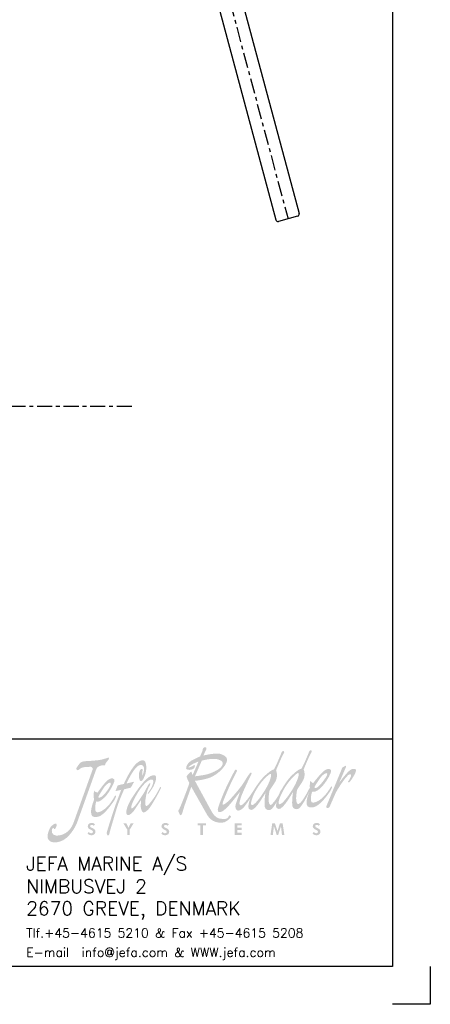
# Model space of a CAD drawing. Header units: millimetres. Extents: x -21605 to -18755, y -21786 to -19786.
# Tile 3 of 4: x -19296 to -18755, y -21786 to -20488. Entities that reach past the tile are written whole.
import ezdxf

# ---------------------------------------------------------------- set-up
doc = ezdxf.new("R2010")
doc.units = ezdxf.units.MM
doc.header["$LTSCALE"] = 5
doc.linetypes.add('CENTER', pattern=[7, 4, -1, 1, -1])
for name, color, linetype in [('Bearings', 1, 'Continuous'), ('Blade', 1, 'Continuous'), ('center', 6, 'CENTER'), ('RAMME', 7, 'Continuous')]:
    doc.layers.add(name, color=color, linetype=linetype)
doc.layers.add('DIMS', color=7, linetype='Continuous', lineweight=15)
doc.styles.add('ROMANS', font='romans')
doc.dimstyles.new('Text 20', dxfattribs={"dimtxt": 20, "dimasz": 15, "dimexe": 10, "dimexo": 0, "dimgap": 0, "dimtad": 0, "dimdsep": 46, "dimtxsty": 'ROMANS', "dimcen": 10, "dimazin": 2, "dimtfac": 0.65, "dimtofl": 0, "dimtmove": 0, "dimatfit": 0, "dimfxl": 0, "dimtolj": 1, "dimarcsym": 0})

# ---------------------------------------------------------------- blocks, each defined once
blk = doc.blocks.new('jefa rudder logo')
at = {"linetype": 'Continuous', "lineweight": 0}
h = blk.add_hatch(color=182, dxfattribs=at)
edge = h.paths.add_edge_path(flags=16)
edge.add_spline(control_points=[(28.95, 61.15), (29.14, 61.17), (28.95, 60.38), (28.38, 59.43), (28.38, 59.43), (27.82, 58.48), (27.17, 57.71), (26.92, 57.71), (26.92, 57.71), (26.68, 57.71), (26.86, 58.52), (27.42, 59.47), (27.42, 59.47), (27.98, 60.42), (28.79, 61.14), (28.95, 61.15)], knot_values=[0, 0, 0, 0, 0.25, 0.25, 0.25, 0.25, 0.5, 0.5, 0.5, 0.5, 0.75, 0.75, 0.75, 0.75, 1, 1, 1, 1], degree=3, periodic=0)
edge = h.paths.add_edge_path(flags=16)
edge.add_spline(control_points=[(29.95, 57.81), (30.2, 57.81), (30.85, 58.58), (31.41, 59.53), (31.41, 59.53), (31.98, 60.48), (32.17, 61.26), (31.98, 61.25), (31.98, 61.25), (31.82, 61.24), (31.03, 60.5), (30.47, 59.55), (30.47, 59.55), (30.32, 59.3), (29.53, 57.81), (29.95, 57.81)], knot_values=[0, 0, 0, 0, 0.25, 0.25, 0.25, 0.25, 0.5, 0.5, 0.5, 0.5, 0.75, 0.75, 0.75, 0.75, 1, 1, 1, 1], degree=3, periodic=0)
edge = h.paths.add_edge_path()
edge.add_spline(control_points=[(30.17, 59.44), (30.19, 59.47), (30.21, 59.51), (30.24, 59.56), (30.24, 59.56), (30.25, 59.59), (30.26, 59.6), (30.26, 59.6), (30.26, 59.6), (30.26, 59.6), (30.26, 59.6), (30.26, 59.6), (30.26, 59.6), (30.47, 59.95), (30.88, 60.56), (31.19, 60.88), (31.19, 60.88), (31.55, 61.25), (32.21, 61.78), (32.3, 61.69), (32.3, 61.69), (32.38, 61.59), (33.18, 63.56), (33.18, 63.56), (33.18, 63.56), (33.18, 63.56), (33.26, 63.81), (33.4, 63.75), (33.4, 63.75), (33.54, 63.68), (33.49, 63.57), (33.39, 63.43), (33.39, 63.43), (33.28, 63.29), (32.58, 61.64), (32.59, 61.62), (32.59, 61.62), (32.61, 61.61), (32.89, 60.96), (32.42, 60.24), (32.42, 60.24), (31.94, 59.53), (31.86, 59.38), (31.86, 59.38), (31.86, 59.38), (31.86, 59.38), (31.72, 58.51), (31.77, 58.23), (31.77, 58.23), (31.82, 57.96), (31.91, 57.78), (32.05, 57.85), (32.05, 57.85), (32.48, 58.06), (33.04, 59.22), (33.27, 59.65), (33.27, 59.65), (33.24, 59.9), (33.28, 60.12), (33.32, 60.39), (33.32, 60.39), (33.41, 60.27), (33.48, 60.19), (33.65, 60.14), (33.65, 60.14), (33.98, 60.61), (34.62, 61.36), (34.97, 61.58), (34.97, 61.58), (35.31, 61.79), (35.66, 61.7), (35.6, 61.41), (35.6, 61.41), (35.49, 60.85), (34.3, 58.95), (33.53, 59.19), (33.53, 59.19), (33.45, 59.05), (33.19, 57.98), (33.61, 57.99), (33.61, 57.99), (34.02, 58), (34.65, 58.39), (35.14, 59.06), (35.14, 59.06), (35.64, 59.73), (35.55, 59.77), (35.66, 59.77), (35.66, 59.77), (35.77, 59.78), (35.7, 59.57), (35.52, 59.28), (35.52, 59.28), (35.35, 59), (34.37, 57.6), (33.67, 57.49), (33.67, 57.49), (33, 57.36), (32.92, 57.66), (32.91, 57.99), (32.91, 57.99), (32.9, 58.29), (33.03, 58.74), (33.24, 59.26), (33.24, 59.26), (33.24, 59.26), (32.76, 58.31), (32.76, 58.31), (32.76, 58.31), (32.76, 58.31), (32.25, 57.4), (32, 57.31), (32, 57.31), (31.74, 57.22), (31.47, 57.27), (31.36, 57.59), (31.36, 57.59), (31.26, 57.9), (31.4, 59.26), (31.46, 59.22), (31.46, 59.22), (31.46, 59.22), (30.71, 57.97), (30.43, 57.69), (30.43, 57.69), (30.15, 57.41), (29.97, 57.16), (29.66, 57.37), (29.66, 57.37), (29.53, 57.45), (29.54, 57.72), (29.61, 58.05), (29.61, 58.05), (29.46, 57.78), (29.15, 57.28), (28.97, 57.21), (28.97, 57.21), (28.71, 57.12), (28.44, 57.17), (28.33, 57.49), (28.33, 57.49), (28.23, 57.8), (28.37, 59.15), (28.43, 59.12), (28.43, 59.12), (28.43, 59.12), (27.68, 57.87), (27.4, 57.59), (27.4, 57.59), (27.12, 57.31), (26.94, 57.06), (26.63, 57.26), (26.63, 57.26), (26.43, 57.4), (26.55, 57.97), (26.73, 58.48), (26.73, 58.48), (26.52, 58.15), (26.1, 57.53), (25.91, 57.37), (25.91, 57.37), (25.65, 57.15), (25.46, 57.09), (25.32, 57.13), (25.32, 57.13), (25.16, 57.18), (25.03, 57.48), (25.12, 57.77), (25.12, 57.77), (25.21, 58.06), (25.62, 59.21), (25.62, 59.21), (25.62, 59.21), (25.62, 59.21), (24.73, 58.05), (24.42, 57.72), (24.42, 57.72), (24.11, 57.39), (23.82, 57.11), (23.66, 57.03), (23.66, 57.03), (23.5, 56.95), (23.1, 56.84), (23.16, 57.23), (23.16, 57.23), (23.22, 57.62), (23.71, 58.82), (23.91, 59.28), (23.91, 59.28), (24.1, 59.73), (24.83, 61.17), (24.94, 61.36), (24.94, 61.36), (25.03, 61.52), (25.11, 61.79), (25.29, 61.51), (25.29, 61.51), (25.29, 61.51), (24.63, 60.24), (24.27, 59.38), (24.27, 59.38), (23.91, 58.51), (23.75, 58.16), (23.72, 58.02), (23.72, 58.02), (23.7, 57.88), (23.67, 57.75), (23.76, 57.77), (23.76, 57.77), (24.24, 57.87), (25.45, 59.42), (25.77, 59.84), (25.77, 59.84), (26.06, 60.24), (26.42, 60.88), (26.48, 60.94), (26.48, 60.94), (26.61, 61.1), (26.73, 61.36), (26.83, 61.27), (26.83, 61.27), (26.93, 61.2), (26.84, 61.07), (26.75, 60.91), (26.75, 60.91), (26.66, 60.75), (25.81, 58.96), (25.69, 58.53), (25.69, 58.53), (25.58, 58.13), (25.51, 57.96), (25.55, 57.83), (25.55, 57.83), (25.59, 57.7), (25.68, 57.56), (26.04, 57.92), (26.04, 57.92), (26.88, 58.79), (27.34, 59.93), (28.16, 60.78), (28.16, 60.78), (28.52, 61.15), (29.18, 61.68), (29.27, 61.59), (29.27, 61.59), (29.35, 61.5), (30.15, 63.46), (30.15, 63.46), (30.15, 63.46), (30.15, 63.46), (30.23, 63.71), (30.37, 63.65), (30.37, 63.65), (30.51, 63.58), (30.46, 63.47), (30.36, 63.33), (30.36, 63.33), (30.25, 63.19), (29.55, 61.54), (29.56, 61.52), (29.56, 61.52), (29.58, 61.51), (29.86, 60.86), (29.39, 60.14), (29.39, 60.14), (28.91, 59.43), (28.83, 59.28), (28.83, 59.28), (28.83, 59.28), (28.83, 59.28), (28.69, 58.41), (28.75, 58.12), (28.75, 58.12), (28.8, 57.84), (28.89, 57.68), (29.02, 57.75), (29.02, 57.75), (29.15, 57.82), (29.59, 58.39), (29.71, 58.6), (29.71, 58.6), (29.75, 58.66), (29.81, 58.77), (29.89, 58.91), (29.89, 58.91), (30.02, 59.23), (30.14, 59.46), (30.17, 59.44)], knot_values=[0, 0, 0, 0, 0.013889, 0.013889, 0.013889, 0.013889, 0.027778, 0.027778, 0.027778, 0.027778, 0.041667, 0.041667, 0.041667, 0.041667, 0.055556, 0.055556, 0.055556, 0.055556, 0.069444, 0.069444, 0.069444, 0.069444, 0.083333, 0.083333, 0.083333, 0.083333, 0.097222, 0.097222, 0.097222, 0.097222, 0.111111, 0.111111, 0.111111, 0.111111, 0.125, 0.125, 0.125, 0.125, 0.138889, 0.138889, 0.138889, 0.138889, 0.152778, 0.152778, 0.152778, 0.152778, 0.166667, 0.166667, 0.166667, 0.166667, 0.180556, 0.180556, 0.180556, 0.180556, 0.194444, 0.194444, 0.194444, 0.194444, 0.208333, 0.208333, 0.208333, 0.208333, 0.222222, 0.222222, 0.222222, 0.222222, 0.236111, 0.236111, 0.236111, 0.236111, 0.25, 0.25, 0.25, 0.25, 0.263889, 0.263889, 0.263889, 0.263889, 0.277778, 0.277778, 0.277778, 0.277778, 0.291667, 0.291667, 0.291667, 0.291667, 0.305556, 0.305556, 0.305556, 0.305556, 0.319444, 0.319444, 0.319444, 0.319444, 0.333333, 0.333333, 0.333333, 0.333333, 0.347222, 0.347222, 0.347222, 0.347222, 0.361111, 0.361111, 0.361111, 0.361111, 0.375, 0.375, 0.375, 0.375, 0.388889, 0.388889, 0.388889, 0.388889, 0.402778, 0.402778, 0.402778, 0.402778, 0.416667, 0.416667, 0.416667, 0.416667, 0.430556, 0.430556, 0.430556, 0.430556, 0.444444, 0.444444, 0.444444, 0.444444, 0.458333, 0.458333, 0.458333, 0.458333, 0.472222, 0.472222, 0.472222, 0.472222, 0.486111, 0.486111, 0.486111, 0.486111, 0.5, 0.5, 0.5, 0.5, 0.513889, 0.513889, 0.513889, 0.513889, 0.527778, 0.527778, 0.527778, 0.527778, 0.541667, 0.541667, 0.541667, 0.541667, 0.555556, 0.555556, 0.555556, 0.555556, 0.569444, 0.569444, 0.569444, 0.569444, 0.583333, 0.583333, 0.583333, 0.583333, 0.597222, 0.597222, 0.597222, 0.597222, 0.611111, 0.611111, 0.611111, 0.611111, 0.625, 0.625, 0.625, 0.625, 0.638889, 0.638889, 0.638889, 0.638889, 0.652778, 0.652778, 0.652778, 0.652778, 0.666667, 0.666667, 0.666667, 0.666667, 0.680556, 0.680556, 0.680556, 0.680556, 0.694444, 0.694444, 0.694444, 0.694444, 0.708333, 0.708333, 0.708333, 0.708333, 0.722222, 0.722222, 0.722222, 0.722222, 0.736111, 0.736111, 0.736111, 0.736111, 0.75, 0.75, 0.75, 0.75, 0.763889, 0.763889, 0.763889, 0.763889, 0.777778, 0.777778, 0.777778, 0.777778, 0.791667, 0.791667, 0.791667, 0.791667, 0.805556, 0.805556, 0.805556, 0.805556, 0.819444, 0.819444, 0.819444, 0.819444, 0.833333, 0.833333, 0.833333, 0.833333, 0.847222, 0.847222, 0.847222, 0.847222, 0.861111, 0.861111, 0.861111, 0.861111, 0.875, 0.875, 0.875, 0.875, 0.888889, 0.888889, 0.888889, 0.888889, 0.902778, 0.902778, 0.902778, 0.902778, 0.916667, 0.916667, 0.916667, 0.916667, 0.930556, 0.930556, 0.930556, 0.930556, 0.944444, 0.944444, 0.944444, 0.944444, 0.958333, 0.958333, 0.958333, 0.958333, 0.972222, 0.972222, 0.972222, 0.972222, 0.986111, 0.986111, 0.986111, 0.986111, 1, 1, 1, 1], degree=3, periodic=0)
edge = h.paths.add_edge_path(flags=16)
edge.add_spline(control_points=[(33.76, 59.68), (33.76, 59.68), (34.34, 60.7), (34.68, 61), (34.68, 61), (35.02, 61.3), (35.27, 61.33), (35.16, 61), (35.16, 61), (35.1, 60.83), (33.98, 59.18), (33.76, 59.68)], knot_values=[0, 0, 0, 0, 0.333333, 0.333333, 0.333333, 0.333333, 0.666667, 0.666667, 0.666667, 0.666667, 1, 1, 1, 1], degree=3, periodic=0)
edge = h.paths.add_edge_path()
edge.add_spline(control_points=[(21.22, 63.07), (21.22, 63.07), (21.49, 63.7), (21.49, 63.7), (21.49, 63.7), (21.49, 63.7), (21.5, 63.85), (21.54, 63.94), (21.54, 63.94), (21.59, 64.02), (21.74, 64.11), (21.8, 64.08), (21.8, 64.08), (21.86, 64.05), (21.98, 63.96), (21.9, 63.83), (21.9, 63.83), (21.82, 63.69), (21.58, 63.16), (21.58, 63.16), (21.58, 63.16), (21.58, 63.16), (22.98, 63.51), (23.49, 63.33), (23.49, 63.33), (24, 63.14), (24.37, 62.92), (24.07, 62.3), (24.07, 62.3), (23.76, 61.67), (22.93, 60.91), (22.08, 60.66), (22.08, 60.66), (21.22, 60.42), (20.65, 60.39), (20.65, 60.39), (20.65, 60.39), (20.65, 60.39), (22.46, 57.06), (22.46, 57.06), (22.46, 57.06), (22.87, 56.31), (23.26, 56.25), (23.51, 56.22), (23.51, 56.22), (23.78, 56.19), (24.11, 56.15), (24.26, 56.32), (24.26, 56.32), (24.36, 56.43), (24.36, 56.58), (24.45, 56.59), (24.45, 56.59), (24.53, 56.6), (24.68, 56.47), (24.57, 56.34), (24.57, 56.34), (24.47, 56.22), (24.02, 55.78), (23.63, 55.78), (23.63, 55.78), (23.24, 55.78), (22.47, 55.81), (21.98, 56.67), (21.98, 56.67), (21.98, 56.67), (20.25, 59.73), (20.25, 59.73), (20.25, 59.73), (20.25, 59.73), (19.48, 57.57), (19.48, 57.57), (19.48, 57.57), (19.48, 57.57), (19.32, 57.01), (19.26, 56.84), (19.26, 56.84), (19.2, 56.66), (19.12, 56.57), (19.04, 56.62), (19.04, 56.62), (18.96, 56.66), (18.92, 56.91), (18.87, 56.97), (18.87, 56.97), (18.82, 57.03), (18.77, 57.13), (18.86, 57.16), (18.86, 57.16), (18.96, 57.19), (20.08, 60.14), (20.04, 60.17), (20.04, 60.17), (19.98, 60.21), (19.7, 60.84), (19.74, 60.89), (19.74, 60.89), (19.89, 61.09), (20.06, 61.28), (20.26, 61.41), (20.26, 61.41), (20.29, 61.28), (20.34, 61.15), (20.4, 61.02), (20.4, 61.02), (20.4, 61.02), (21.04, 62.5), (21.04, 62.5), (21.04, 62.5), (21.04, 62.5), (20.52, 62.31), (20.36, 62.2), (20.36, 62.2), (20.2, 62.09), (19.93, 61.93), (19.94, 61.88), (19.94, 61.88), (19.96, 61.83), (20.21, 61.9), (20.35, 61.98), (20.35, 61.98), (20.5, 62.07), (20.63, 62.18), (20.65, 62.06), (20.65, 62.06), (20.66, 61.94), (20.58, 61.66), (20.25, 61.61), (20.25, 61.61), (19.92, 61.56), (19.73, 61.6), (19.69, 61.74), (19.69, 61.74), (19.65, 61.89), (19.85, 62.37), (20.22, 62.58), (20.22, 62.58), (20.6, 62.78), (21.22, 63.07), (21.22, 63.07)], knot_values=[0, 0, 0, 0, 0.028571, 0.028571, 0.028571, 0.028571, 0.057143, 0.057143, 0.057143, 0.057143, 0.085714, 0.085714, 0.085714, 0.085714, 0.114286, 0.114286, 0.114286, 0.114286, 0.142857, 0.142857, 0.142857, 0.142857, 0.171429, 0.171429, 0.171429, 0.171429, 0.2, 0.2, 0.2, 0.2, 0.228571, 0.228571, 0.228571, 0.228571, 0.257143, 0.257143, 0.257143, 0.257143, 0.285714, 0.285714, 0.285714, 0.285714, 0.314286, 0.314286, 0.314286, 0.314286, 0.342857, 0.342857, 0.342857, 0.342857, 0.371429, 0.371429, 0.371429, 0.371429, 0.4, 0.4, 0.4, 0.4, 0.428571, 0.428571, 0.428571, 0.428571, 0.457143, 0.457143, 0.457143, 0.457143, 0.485714, 0.485714, 0.485714, 0.485714, 0.514286, 0.514286, 0.514286, 0.514286, 0.542857, 0.542857, 0.542857, 0.542857, 0.571429, 0.571429, 0.571429, 0.571429, 0.6, 0.6, 0.6, 0.6, 0.628571, 0.628571, 0.628571, 0.628571, 0.657143, 0.657143, 0.657143, 0.657143, 0.685714, 0.685714, 0.685714, 0.685714, 0.714286, 0.714286, 0.714286, 0.714286, 0.742857, 0.742857, 0.742857, 0.742857, 0.771429, 0.771429, 0.771429, 0.771429, 0.8, 0.8, 0.8, 0.8, 0.828571, 0.828571, 0.828571, 0.828571, 0.857143, 0.857143, 0.857143, 0.857143, 0.885714, 0.885714, 0.885714, 0.885714, 0.914286, 0.914286, 0.914286, 0.914286, 0.942857, 0.942857, 0.942857, 0.942857, 0.971429, 0.971429, 0.971429, 0.971429, 1, 1, 1, 1], degree=3, periodic=0)
edge = h.paths.add_edge_path(flags=16)
edge.add_spline(control_points=[(20.66, 60.88), (20.66, 60.88), (21.4, 62.59), (21.4, 62.59), (21.4, 62.59), (21.41, 62.62), (22.63, 62.91), (23.11, 62.76), (23.11, 62.76), (23.59, 62.61), (23.86, 62.47), (23.61, 62.02), (23.61, 62.02), (23.36, 61.57), (22.26, 61.15), (21.92, 61.08), (21.92, 61.08), (21.57, 61), (20.66, 60.88), (20.66, 60.88)], knot_values=[0, 0, 0, 0, 0.2, 0.2, 0.2, 0.2, 0.4, 0.4, 0.4, 0.4, 0.6, 0.6, 0.6, 0.6, 0.8, 0.8, 0.8, 0.8, 1, 1, 1, 1], degree=3, periodic=0)
edge = h.paths.add_edge_path()
edge.add_spline(control_points=[(35.1, 57.64), (35.1, 57.64), (36.84, 61.85), (36.84, 61.85), (36.84, 61.85), (36.84, 61.85), (37.15, 62.02), (37.15, 62.02), (37.15, 62.02), (37.15, 62.02), (37.29, 62.1), (37.25, 61.96), (37.25, 61.96), (37.21, 61.81), (36.48, 60.16), (36.48, 60.16), (36.48, 60.16), (36.48, 60.16), (37.44, 61.49), (37.79, 61.63), (37.79, 61.63), (38.16, 61.77), (38.4, 61.75), (38.32, 61.42), (38.32, 61.42), (38.24, 61.09), (37.69, 60.27), (37.6, 60.23), (37.6, 60.23), (37.51, 60.18), (37.44, 60.28), (37.44, 60.28), (37.44, 60.28), (37.44, 60.28), (37.63, 60.53), (37.68, 60.65), (37.68, 60.65), (37.73, 60.75), (37.82, 60.94), (37.8, 61.02), (37.8, 61.02), (37.63, 61.67), (36.16, 59.2), (36.11, 59.07), (36.11, 59.07), (36.11, 59.07), (35.44, 57.54), (35.44, 57.54), (35.44, 57.54), (35.37, 57.4), (35.17, 57.37), (35.12, 57.4), (35.12, 57.4), (35.06, 57.43), (35.07, 57.57), (35.1, 57.64)], knot_values=[0, 0, 0, 0, 0.071429, 0.071429, 0.071429, 0.071429, 0.142857, 0.142857, 0.142857, 0.142857, 0.214286, 0.214286, 0.214286, 0.214286, 0.285714, 0.285714, 0.285714, 0.285714, 0.357143, 0.357143, 0.357143, 0.357143, 0.428571, 0.428571, 0.428571, 0.428571, 0.5, 0.5, 0.5, 0.5, 0.571429, 0.571429, 0.571429, 0.571429, 0.642857, 0.642857, 0.642857, 0.642857, 0.714286, 0.714286, 0.714286, 0.714286, 0.785714, 0.785714, 0.785714, 0.785714, 0.857143, 0.857143, 0.857143, 0.857143, 0.928571, 0.928571, 0.928571, 0.928571, 1, 1, 1, 1], degree=3, periodic=0)
edge = h.paths.add_edge_path()
edge.add_spline(control_points=[(15.66, 59.3), (15.95, 59.7), (16.32, 60.53), (15.9, 60.53), (15.9, 60.53), (15.68, 60.54), (15.15, 60.31), (14.43, 59.16), (14.43, 59.16), (13.73, 58.01), (13.69, 57.64), (13.66, 57.51), (13.66, 57.51), (13.62, 57.38), (13.7, 57.26), (13.94, 57.49), (13.94, 57.49), (14.19, 57.72), (14.87, 58.76), (15.08, 59.11), (15.08, 59.11), (15.33, 59.52), (15.62, 60.24), (15.75, 60.12), (15.75, 60.12), (15.8, 60.06), (15.7, 59.89), (15.56, 59.63), (15.56, 59.63), (15.28, 59.1), (15.01, 57.4), (15.38, 57.63), (15.38, 57.63), (15.69, 57.82), (16.26, 58.64), (16.47, 59.02), (16.47, 59.02), (16.68, 59.4), (16.78, 59.6), (16.78, 59.6), (16.78, 59.6), (16.78, 59.6), (17.01, 59.88), (16.91, 59.57), (16.91, 59.57), (16.8, 59.26), (15.86, 57.61), (15.64, 57.36), (15.64, 57.36), (15.41, 57.1), (15.13, 56.87), (14.99, 56.9), (14.99, 56.9), (14.84, 56.93), (14.69, 57.34), (14.7, 57.63), (14.7, 57.63), (14.72, 57.92), (14.74, 58.28), (14.74, 58.28), (14.74, 58.28), (14.74, 58.28), (14.19, 57.42), (13.91, 57.04), (13.91, 57.04), (13.64, 56.65), (13.22, 56.5), (13.15, 56.73), (13.15, 56.73), (13.09, 56.95), (13.07, 57.5), (13.88, 58.73), (13.88, 58.73), (14.69, 59.96), (15.35, 60.7), (15.77, 60.9), (15.77, 60.9), (16.19, 61.1), (16.36, 61.01), (16.39, 60.78), (16.39, 60.78), (16.43, 60.55), (16.23, 59.95), (15.94, 59.5), (15.94, 59.5), (15.64, 59.05), (15.58, 58.97), (15.5, 58.96), (15.5, 58.96), (15.39, 58.95), (15.6, 59.22), (15.66, 59.3)], knot_values=[0, 0, 0, 0, 0.043478, 0.043478, 0.043478, 0.043478, 0.086957, 0.086957, 0.086957, 0.086957, 0.130435, 0.130435, 0.130435, 0.130435, 0.173913, 0.173913, 0.173913, 0.173913, 0.217391, 0.217391, 0.217391, 0.217391, 0.26087, 0.26087, 0.26087, 0.26087, 0.304348, 0.304348, 0.304348, 0.304348, 0.347826, 0.347826, 0.347826, 0.347826, 0.391304, 0.391304, 0.391304, 0.391304, 0.434783, 0.434783, 0.434783, 0.434783, 0.478261, 0.478261, 0.478261, 0.478261, 0.521739, 0.521739, 0.521739, 0.521739, 0.565217, 0.565217, 0.565217, 0.565217, 0.608696, 0.608696, 0.608696, 0.608696, 0.652174, 0.652174, 0.652174, 0.652174, 0.695652, 0.695652, 0.695652, 0.695652, 0.73913, 0.73913, 0.73913, 0.73913, 0.782609, 0.782609, 0.782609, 0.782609, 0.826087, 0.826087, 0.826087, 0.826087, 0.869565, 0.869565, 0.869565, 0.869565, 0.913043, 0.913043, 0.913043, 0.913043, 0.956522, 0.956522, 0.956522, 0.956522, 1, 1, 1, 1], degree=3, periodic=0)
edge = h.paths.add_edge_path()
edge.add_spline(control_points=[(12.85, 60.04), (13.2, 60.9), (13.7, 61.67), (14, 62.04), (14, 62.04), (14.29, 62.42), (14.81, 62.77), (15.09, 62.59), (15.09, 62.59), (15.37, 62.4), (15.38, 61.54), (15.15, 60.94), (15.15, 60.94), (14.91, 60.34), (14.8, 60.37), (14.69, 60.35), (14.69, 60.35), (14.57, 60.33), (14.47, 60.85), (14.5, 61.1), (14.5, 61.1), (14.54, 61.36), (14.61, 61.63), (14.78, 61.69), (14.78, 61.69), (14.95, 61.74), (14.91, 61.56), (14.88, 61.36), (14.88, 61.36), (14.86, 61.16), (14.9, 60.98), (14.9, 60.98), (14.9, 60.98), (14.9, 60.98), (15.13, 61.52), (15.06, 61.82), (15.06, 61.82), (14.99, 62.12), (14.66, 62.33), (14.19, 61.83), (14.19, 61.83), (13.73, 61.32), (13.37, 60.56), (13.13, 60.09), (13.13, 60.09), (13.13, 60.09), (13.98, 60.29), (13.98, 60.29), (13.98, 60.29), (13.98, 60.29), (13.62, 59.64), (13.62, 59.64), (13.62, 59.64), (13.62, 59.64), (12.88, 59.45), (12.88, 59.45), (12.88, 59.45), (12.88, 59.45), (12.27, 58.12), (11.96, 57.01), (11.96, 57.01), (11.64, 55.9), (11.32, 54.88), (11.3, 54.74), (11.3, 54.74), (11.29, 54.59), (11.2, 54.36), (11.11, 54.38), (11.11, 54.38), (11.02, 54.4), (10.96, 54.53), (10.98, 54.71), (10.98, 54.71), (11, 54.9), (11.73, 57.12), (11.81, 57.38), (11.81, 57.38), (11.89, 57.64), (12.56, 59.4), (12.56, 59.4), (12.56, 59.4), (12.56, 59.4), (11.92, 59.25), (11.92, 59.25), (11.92, 59.25), (11.92, 59.25), (12.18, 59.89), (12.18, 59.89), (12.18, 59.89), (12.18, 59.89), (12.85, 60.04), (12.85, 60.04)], knot_values=[0, 0, 0, 0, 0.043478, 0.043478, 0.043478, 0.043478, 0.086957, 0.086957, 0.086957, 0.086957, 0.130435, 0.130435, 0.130435, 0.130435, 0.173913, 0.173913, 0.173913, 0.173913, 0.217391, 0.217391, 0.217391, 0.217391, 0.26087, 0.26087, 0.26087, 0.26087, 0.304348, 0.304348, 0.304348, 0.304348, 0.347826, 0.347826, 0.347826, 0.347826, 0.391304, 0.391304, 0.391304, 0.391304, 0.434783, 0.434783, 0.434783, 0.434783, 0.478261, 0.478261, 0.478261, 0.478261, 0.521739, 0.521739, 0.521739, 0.521739, 0.565217, 0.565217, 0.565217, 0.565217, 0.608696, 0.608696, 0.608696, 0.608696, 0.652174, 0.652174, 0.652174, 0.652174, 0.695652, 0.695652, 0.695652, 0.695652, 0.73913, 0.73913, 0.73913, 0.73913, 0.782609, 0.782609, 0.782609, 0.782609, 0.826087, 0.826087, 0.826087, 0.826087, 0.869565, 0.869565, 0.869565, 0.869565, 0.913043, 0.913043, 0.913043, 0.913043, 0.956522, 0.956522, 0.956522, 0.956522, 1, 1, 1, 1], degree=3, periodic=0)
edge = h.paths.add_edge_path()
edge.add_spline(control_points=[(9.58, 59.3), (9.66, 59.18), (9.8, 59.14), (9.97, 59.1), (9.97, 59.1), (10.29, 59.57), (10.84, 60.3), (11.18, 60.53), (11.18, 60.53), (11.51, 60.75), (11.87, 60.67), (11.82, 60.38), (11.82, 60.38), (11.77, 60.08), (11.12, 58.84), (10.6, 58.44), (10.6, 58.44), (10.35, 58.25), (10.16, 58.03), (9.83, 58.12), (9.83, 58.12), (9.75, 57.98), (9.53, 56.92), (9.95, 56.93), (9.95, 56.93), (10.36, 56.95), (10.97, 57.36), (11.44, 58.04), (11.44, 58.04), (11.91, 58.71), (11.83, 58.75), (11.94, 58.76), (11.94, 58.76), (12.04, 58.77), (11.99, 58.55), (11.82, 58.27), (11.82, 58.27), (11.64, 57.99), (10.69, 56.58), (10.03, 56.44), (10.03, 56.44), (9.36, 56.29), (9.27, 56.58), (9.25, 56.91), (9.25, 56.91), (9.23, 57.24), (9.36, 57.75), (9.59, 58.33), (9.59, 58.33), (9.5, 58.67), (9.53, 58.95), (9.58, 59.3)], knot_values=[0, 0, 0, 0, 0.076923, 0.076923, 0.076923, 0.076923, 0.153846, 0.153846, 0.153846, 0.153846, 0.230769, 0.230769, 0.230769, 0.230769, 0.307692, 0.307692, 0.307692, 0.307692, 0.384615, 0.384615, 0.384615, 0.384615, 0.461538, 0.461538, 0.461538, 0.461538, 0.538462, 0.538462, 0.538462, 0.538462, 0.615385, 0.615385, 0.615385, 0.615385, 0.692308, 0.692308, 0.692308, 0.692308, 0.769231, 0.769231, 0.769231, 0.769231, 0.846154, 0.846154, 0.846154, 0.846154, 0.923077, 0.923077, 0.923077, 0.923077, 1, 1, 1, 1], degree=3, periodic=0)
edge = h.paths.add_edge_path(flags=16)
edge.add_spline(control_points=[(10.04, 58.61), (10.04, 58.61), (10.58, 59.64), (10.91, 59.94), (10.91, 59.94), (11.24, 60.25), (11.49, 60.29), (11.39, 59.96), (11.39, 59.96), (11.3, 59.62), (10.7, 58.84), (10.46, 58.68), (10.46, 58.68), (10.27, 58.55), (10.1, 58.48), (10.04, 58.61)], knot_values=[0, 0, 0, 0, 0.25, 0.25, 0.25, 0.25, 0.5, 0.5, 0.5, 0.5, 0.75, 0.75, 0.75, 0.75, 1, 1, 1, 1], degree=3, periodic=0)
edge = h.paths.add_edge_path()
edge.add_spline(control_points=[(9.22, 61.93), (8.86, 61.89), (8.44, 61.96), (8.13, 61.77), (8.13, 61.77), (7.97, 61.68), (7.89, 61.56), (7.81, 61.55), (7.81, 61.55), (7.73, 61.54), (7.56, 61.67), (7.65, 61.79), (7.65, 61.79), (7.73, 61.92), (7.97, 62.3), (8.13, 62.41), (8.13, 62.41), (8.3, 62.51), (8.53, 62.54), (8.74, 62.55), (8.74, 62.55), (8.94, 62.55), (10.03, 62.63), (10.39, 62.71), (10.39, 62.71), (10.76, 62.8), (11.1, 62.92), (11.1, 62.92), (11.1, 62.92), (11.1, 62.92), (11.23, 63.01), (11.23, 62.87), (11.23, 62.87), (11.23, 62.73), (10.87, 62.39), (10.83, 62.27), (10.83, 62.27), (10.78, 62.15), (10.84, 62.04), (10.62, 62.08), (10.62, 62.08), (10.39, 62.11), (9.94, 62), (9.83, 61.68), (9.83, 61.68), (9.83, 61.68), (7.71, 55.78), (7.71, 55.78), (7.71, 55.78), (7.6, 55.46), (6.87, 54.01), (5.83, 53.71), (5.83, 53.71), (4.79, 53.42), (4.47, 53.92), (4.47, 54.26), (4.47, 54.26), (4.47, 54.6), (4.69, 55.24), (4.93, 55.45), (4.93, 55.45), (5.17, 55.67), (5.5, 55.8), (5.48, 55.55), (5.48, 55.55), (5.46, 55.31), (5.29, 54.96), (5.2, 55.11), (5.2, 55.11), (5.11, 55.27), (5.03, 55.21), (4.97, 55.06), (4.97, 55.06), (4.91, 54.92), (4.9, 54.41), (5.41, 54.38), (5.41, 54.38), (5.92, 54.34), (6.9, 54.58), (7.33, 55.79), (7.33, 55.79), (7.33, 55.79), (9.44, 61.68), (9.44, 61.68), (9.44, 61.68), (9.5, 61.83), (9.22, 61.93), (9.22, 61.93)], knot_values=[0, 0, 0, 0, 0.045455, 0.045455, 0.045455, 0.045455, 0.090909, 0.090909, 0.090909, 0.090909, 0.136364, 0.136364, 0.136364, 0.136364, 0.181818, 0.181818, 0.181818, 0.181818, 0.227273, 0.227273, 0.227273, 0.227273, 0.272727, 0.272727, 0.272727, 0.272727, 0.318182, 0.318182, 0.318182, 0.318182, 0.363636, 0.363636, 0.363636, 0.363636, 0.409091, 0.409091, 0.409091, 0.409091, 0.454545, 0.454545, 0.454545, 0.454545, 0.5, 0.5, 0.5, 0.5, 0.545455, 0.545455, 0.545455, 0.545455, 0.590909, 0.590909, 0.590909, 0.590909, 0.636364, 0.636364, 0.636364, 0.636364, 0.681818, 0.681818, 0.681818, 0.681818, 0.727273, 0.727273, 0.727273, 0.727273, 0.772727, 0.772727, 0.772727, 0.772727, 0.818182, 0.818182, 0.818182, 0.818182, 0.863636, 0.863636, 0.863636, 0.863636, 0.909091, 0.909091, 0.909091, 0.909091, 0.954545, 0.954545, 0.954545, 0.954545, 1, 1, 1, 1], degree=3, periodic=0)
h = blk.add_hatch(color=8, dxfattribs=at)
edge = h.paths.add_edge_path()
edge.add_spline(control_points=[(33.57, 54.61), (33.57, 54.61), (33.73, 54.78), (33.73, 54.78), (33.73, 54.78), (33.75, 54.73), (33.78, 54.7), (33.82, 54.67), (33.82, 54.67), (33.86, 54.64), (33.91, 54.63), (33.96, 54.63), (33.96, 54.63), (34.03, 54.63), (34.08, 54.65), (34.11, 54.68), (34.11, 54.68), (34.15, 54.71), (34.17, 54.75), (34.17, 54.8), (34.17, 54.8), (34.17, 54.86), (34.11, 54.92), (33.99, 54.98), (33.99, 54.98), (33.94, 55), (33.91, 55.01), (33.89, 55.03), (33.89, 55.03), (33.78, 55.08), (33.7, 55.14), (33.66, 55.2), (33.66, 55.2), (33.61, 55.25), (33.59, 55.32), (33.59, 55.4), (33.59, 55.4), (33.59, 55.5), (33.63, 55.59), (33.72, 55.66), (33.72, 55.66), (33.8, 55.73), (33.91, 55.76), (34.04, 55.76), (34.04, 55.76), (34.12, 55.76), (34.19, 55.75), (34.24, 55.72), (34.24, 55.72), (34.3, 55.69), (34.35, 55.65), (34.39, 55.59), (34.39, 55.59), (34.39, 55.59), (34.23, 55.44), (34.23, 55.44), (34.23, 55.44), (34.21, 55.47), (34.19, 55.5), (34.16, 55.52), (34.16, 55.52), (34.12, 55.54), (34.08, 55.55), (34.04, 55.55), (34.04, 55.55), (33.99, 55.55), (33.94, 55.53), (33.91, 55.51), (33.91, 55.51), (33.88, 55.48), (33.86, 55.44), (33.86, 55.4), (33.86, 55.4), (33.86, 55.33), (33.92, 55.27), (34.06, 55.21), (34.06, 55.21), (34.08, 55.2), (34.1, 55.2), (34.12, 55.19), (34.12, 55.19), (34.22, 55.14), (34.31, 55.08), (34.36, 55.02), (34.36, 55.02), (34.41, 54.96), (34.43, 54.89), (34.43, 54.81), (34.43, 54.81), (34.43, 54.69), (34.39, 54.59), (34.31, 54.52), (34.31, 54.52), (34.23, 54.45), (34.12, 54.41), (33.98, 54.41), (33.98, 54.41), (33.88, 54.41), (33.8, 54.43), (33.73, 54.47), (33.73, 54.47), (33.66, 54.5), (33.61, 54.55), (33.57, 54.61)], knot_values=[0, 0, 0, 0, 0.038462, 0.038462, 0.038462, 0.038462, 0.076923, 0.076923, 0.076923, 0.076923, 0.115385, 0.115385, 0.115385, 0.115385, 0.153846, 0.153846, 0.153846, 0.153846, 0.192308, 0.192308, 0.192308, 0.192308, 0.230769, 0.230769, 0.230769, 0.230769, 0.269231, 0.269231, 0.269231, 0.269231, 0.307692, 0.307692, 0.307692, 0.307692, 0.346154, 0.346154, 0.346154, 0.346154, 0.384615, 0.384615, 0.384615, 0.384615, 0.423077, 0.423077, 0.423077, 0.423077, 0.461538, 0.461538, 0.461538, 0.461538, 0.5, 0.5, 0.5, 0.5, 0.538462, 0.538462, 0.538462, 0.538462, 0.576923, 0.576923, 0.576923, 0.576923, 0.615385, 0.615385, 0.615385, 0.615385, 0.653846, 0.653846, 0.653846, 0.653846, 0.692308, 0.692308, 0.692308, 0.692308, 0.730769, 0.730769, 0.730769, 0.730769, 0.769231, 0.769231, 0.769231, 0.769231, 0.807692, 0.807692, 0.807692, 0.807692, 0.846154, 0.846154, 0.846154, 0.846154, 0.884615, 0.884615, 0.884615, 0.884615, 0.923077, 0.923077, 0.923077, 0.923077, 0.961538, 0.961538, 0.961538, 0.961538, 1, 1, 1, 1], degree=3, periodic=0)
edge = h.paths.add_edge_path()
edge.add_spline(control_points=[(28.95, 54.45), (28.95, 54.45), (29.14, 55.73), (29.14, 55.73), (29.14, 55.73), (29.14, 55.73), (29.43, 55.73), (29.43, 55.73), (29.43, 55.73), (29.43, 55.73), (29.68, 54.97), (29.68, 54.97), (29.68, 54.97), (29.68, 54.96), (29.69, 54.94), (29.7, 54.9), (29.7, 54.9), (29.7, 54.87), (29.71, 54.84), (29.71, 54.8), (29.71, 54.8), (29.72, 54.84), (29.72, 54.88), (29.73, 54.91), (29.73, 54.91), (29.73, 54.94), (29.74, 54.96), (29.75, 54.98), (29.75, 54.98), (29.75, 54.98), (29.99, 55.73), (29.99, 55.73), (29.99, 55.73), (29.99, 55.73), (30.28, 55.73), (30.28, 55.73), (30.28, 55.73), (30.28, 55.73), (30.47, 54.45), (30.47, 54.45), (30.47, 54.45), (30.47, 54.45), (30.21, 54.45), (30.21, 54.45), (30.21, 54.45), (30.21, 54.45), (30.12, 55.22), (30.12, 55.22), (30.12, 55.22), (30.11, 55.28), (30.11, 55.32), (30.11, 55.35), (30.11, 55.35), (30.1, 55.38), (30.1, 55.41), (30.1, 55.43), (30.1, 55.43), (30.1, 55.44), (30.1, 55.45), (30.1, 55.46), (30.1, 55.46), (30.1, 55.47), (30.1, 55.47), (30.1, 55.48), (30.1, 55.48), (30.1, 55.43), (30.09, 55.38), (30.08, 55.35), (30.08, 55.35), (30.07, 55.31), (30.07, 55.29), (30.06, 55.27), (30.06, 55.27), (30.06, 55.27), (29.79, 54.45), (29.79, 54.45), (29.79, 54.45), (29.79, 54.45), (29.63, 54.45), (29.63, 54.45), (29.63, 54.45), (29.63, 54.45), (29.37, 55.27), (29.37, 55.27), (29.37, 55.27), (29.36, 55.27), (29.36, 55.3), (29.35, 55.33), (29.35, 55.33), (29.34, 55.36), (29.33, 55.41), (29.32, 55.48), (29.32, 55.48), (29.32, 55.48), (29.32, 55.44), (29.32, 55.44), (29.32, 55.44), (29.32, 55.38), (29.31, 55.31), (29.3, 55.22), (29.3, 55.22), (29.3, 55.22), (29.3, 55.22), (29.3, 55.22), (29.3, 55.22), (29.3, 55.22), (29.21, 54.45), (29.21, 54.45), (29.21, 54.45), (29.21, 54.45), (28.95, 54.45), (28.95, 54.45)], knot_values=[0, 0, 0, 0, 0.035714, 0.035714, 0.035714, 0.035714, 0.071429, 0.071429, 0.071429, 0.071429, 0.107143, 0.107143, 0.107143, 0.107143, 0.142857, 0.142857, 0.142857, 0.142857, 0.178571, 0.178571, 0.178571, 0.178571, 0.214286, 0.214286, 0.214286, 0.214286, 0.25, 0.25, 0.25, 0.25, 0.285714, 0.285714, 0.285714, 0.285714, 0.321429, 0.321429, 0.321429, 0.321429, 0.357143, 0.357143, 0.357143, 0.357143, 0.392857, 0.392857, 0.392857, 0.392857, 0.428571, 0.428571, 0.428571, 0.428571, 0.464286, 0.464286, 0.464286, 0.464286, 0.5, 0.5, 0.5, 0.5, 0.535714, 0.535714, 0.535714, 0.535714, 0.571429, 0.571429, 0.571429, 0.571429, 0.607143, 0.607143, 0.607143, 0.607143, 0.642857, 0.642857, 0.642857, 0.642857, 0.678571, 0.678571, 0.678571, 0.678571, 0.714286, 0.714286, 0.714286, 0.714286, 0.75, 0.75, 0.75, 0.75, 0.785714, 0.785714, 0.785714, 0.785714, 0.821429, 0.821429, 0.821429, 0.821429, 0.857143, 0.857143, 0.857143, 0.857143, 0.892857, 0.892857, 0.892857, 0.892857, 0.928571, 0.928571, 0.928571, 0.928571, 0.964286, 0.964286, 0.964286, 0.964286, 1, 1, 1, 1], degree=3, periodic=0)
edge = h.paths.add_edge_path()
edge.add_spline(control_points=[(25.03, 54.45), (25.03, 54.45), (25.03, 55.73), (25.03, 55.73), (25.03, 55.73), (25.03, 55.73), (25.79, 55.73), (25.79, 55.73), (25.79, 55.73), (25.79, 55.73), (25.79, 55.5), (25.79, 55.5), (25.79, 55.5), (25.79, 55.5), (25.31, 55.5), (25.31, 55.5), (25.31, 55.5), (25.31, 55.5), (25.31, 55.23), (25.31, 55.23), (25.31, 55.23), (25.31, 55.23), (25.79, 55.23), (25.79, 55.23), (25.79, 55.23), (25.79, 55.23), (25.79, 55), (25.79, 55), (25.79, 55), (25.79, 55), (25.31, 55), (25.31, 55), (25.31, 55), (25.31, 55), (25.31, 54.68), (25.31, 54.68), (25.31, 54.68), (25.31, 54.68), (25.79, 54.68), (25.79, 54.68), (25.79, 54.68), (25.79, 54.68), (25.79, 54.45), (25.79, 54.45), (25.79, 54.45), (25.79, 54.45), (25.03, 54.45), (25.03, 54.45)], knot_values=[0, 0, 0, 0, 0.083333, 0.083333, 0.083333, 0.083333, 0.166667, 0.166667, 0.166667, 0.166667, 0.25, 0.25, 0.25, 0.25, 0.333333, 0.333333, 0.333333, 0.333333, 0.416667, 0.416667, 0.416667, 0.416667, 0.5, 0.5, 0.5, 0.5, 0.583333, 0.583333, 0.583333, 0.583333, 0.666667, 0.666667, 0.666667, 0.666667, 0.75, 0.75, 0.75, 0.75, 0.833333, 0.833333, 0.833333, 0.833333, 0.916667, 0.916667, 0.916667, 0.916667, 1, 1, 1, 1], degree=3, periodic=0)
edge = h.paths.add_edge_path()
edge.add_spline(control_points=[(21.54, 55.5), (21.54, 55.5), (21.54, 54.45), (21.54, 54.45), (21.54, 54.45), (21.54, 54.45), (21.26, 54.45), (21.26, 54.45), (21.26, 54.45), (21.26, 54.45), (21.26, 55.5), (21.26, 55.5), (21.26, 55.5), (21.26, 55.5), (20.95, 55.5), (20.95, 55.5), (20.95, 55.5), (20.95, 55.5), (20.95, 55.73), (20.95, 55.73), (20.95, 55.73), (20.95, 55.73), (21.85, 55.73), (21.85, 55.73), (21.85, 55.73), (21.85, 55.73), (21.85, 55.5), (21.85, 55.5), (21.85, 55.5), (21.85, 55.5), (21.54, 55.5), (21.54, 55.5)], knot_values=[0, 0, 0, 0, 0.125, 0.125, 0.125, 0.125, 0.25, 0.25, 0.25, 0.25, 0.375, 0.375, 0.375, 0.375, 0.5, 0.5, 0.5, 0.5, 0.625, 0.625, 0.625, 0.625, 0.75, 0.75, 0.75, 0.75, 0.875, 0.875, 0.875, 0.875, 1, 1, 1, 1], degree=3, periodic=0)
edge = h.paths.add_edge_path()
edge.add_spline(control_points=[(16.97, 54.61), (16.97, 54.61), (17.12, 54.78), (17.12, 54.78), (17.12, 54.78), (17.14, 54.73), (17.17, 54.7), (17.21, 54.67), (17.21, 54.67), (17.25, 54.64), (17.3, 54.63), (17.36, 54.63), (17.36, 54.63), (17.42, 54.63), (17.47, 54.65), (17.51, 54.68), (17.51, 54.68), (17.55, 54.71), (17.56, 54.75), (17.56, 54.8), (17.56, 54.8), (17.56, 54.86), (17.5, 54.92), (17.38, 54.98), (17.38, 54.98), (17.34, 55), (17.31, 55.01), (17.28, 55.03), (17.28, 55.03), (17.17, 55.08), (17.09, 55.14), (17.05, 55.2), (17.05, 55.2), (17.01, 55.25), (16.98, 55.32), (16.98, 55.4), (16.98, 55.4), (16.98, 55.5), (17.03, 55.59), (17.11, 55.66), (17.11, 55.66), (17.19, 55.73), (17.3, 55.76), (17.44, 55.76), (17.44, 55.76), (17.51, 55.76), (17.58, 55.75), (17.64, 55.72), (17.64, 55.72), (17.69, 55.69), (17.74, 55.65), (17.79, 55.59), (17.79, 55.59), (17.79, 55.59), (17.63, 55.44), (17.63, 55.44), (17.63, 55.44), (17.6, 55.47), (17.58, 55.5), (17.55, 55.52), (17.55, 55.52), (17.52, 55.54), (17.48, 55.55), (17.43, 55.55), (17.43, 55.55), (17.38, 55.55), (17.34, 55.53), (17.3, 55.51), (17.3, 55.51), (17.27, 55.48), (17.25, 55.44), (17.25, 55.4), (17.25, 55.4), (17.25, 55.33), (17.32, 55.27), (17.45, 55.21), (17.45, 55.21), (17.48, 55.2), (17.5, 55.2), (17.51, 55.19), (17.51, 55.19), (17.62, 55.14), (17.7, 55.08), (17.75, 55.02), (17.75, 55.02), (17.8, 54.96), (17.83, 54.89), (17.83, 54.81), (17.83, 54.81), (17.83, 54.69), (17.79, 54.59), (17.71, 54.52), (17.71, 54.52), (17.63, 54.45), (17.51, 54.41), (17.38, 54.41), (17.38, 54.41), (17.28, 54.41), (17.19, 54.43), (17.12, 54.47), (17.12, 54.47), (17.05, 54.5), (17, 54.55), (16.97, 54.61)], knot_values=[0, 0, 0, 0, 0.038462, 0.038462, 0.038462, 0.038462, 0.076923, 0.076923, 0.076923, 0.076923, 0.115385, 0.115385, 0.115385, 0.115385, 0.153846, 0.153846, 0.153846, 0.153846, 0.192308, 0.192308, 0.192308, 0.192308, 0.230769, 0.230769, 0.230769, 0.230769, 0.269231, 0.269231, 0.269231, 0.269231, 0.307692, 0.307692, 0.307692, 0.307692, 0.346154, 0.346154, 0.346154, 0.346154, 0.384615, 0.384615, 0.384615, 0.384615, 0.423077, 0.423077, 0.423077, 0.423077, 0.461538, 0.461538, 0.461538, 0.461538, 0.5, 0.5, 0.5, 0.5, 0.538462, 0.538462, 0.538462, 0.538462, 0.576923, 0.576923, 0.576923, 0.576923, 0.615385, 0.615385, 0.615385, 0.615385, 0.653846, 0.653846, 0.653846, 0.653846, 0.692308, 0.692308, 0.692308, 0.692308, 0.730769, 0.730769, 0.730769, 0.730769, 0.769231, 0.769231, 0.769231, 0.769231, 0.807692, 0.807692, 0.807692, 0.807692, 0.846154, 0.846154, 0.846154, 0.846154, 0.884615, 0.884615, 0.884615, 0.884615, 0.923077, 0.923077, 0.923077, 0.923077, 0.961538, 0.961538, 0.961538, 0.961538, 1, 1, 1, 1], degree=3, periodic=0)
edge = h.paths.add_edge_path()
edge.add_spline(control_points=[(13.22, 54.45), (13.22, 54.45), (13.22, 55.03), (13.22, 55.03), (13.22, 55.03), (13.22, 55.03), (12.79, 55.73), (12.79, 55.73), (12.79, 55.73), (12.79, 55.73), (13.11, 55.73), (13.11, 55.73), (13.11, 55.73), (13.11, 55.73), (13.3, 55.38), (13.3, 55.38), (13.3, 55.38), (13.31, 55.36), (13.32, 55.34), (13.33, 55.31), (13.33, 55.31), (13.34, 55.28), (13.35, 55.25), (13.36, 55.22), (13.36, 55.22), (13.37, 55.25), (13.38, 55.28), (13.39, 55.3), (13.39, 55.3), (13.4, 55.33), (13.41, 55.35), (13.42, 55.38), (13.42, 55.38), (13.42, 55.38), (13.61, 55.73), (13.61, 55.73), (13.61, 55.73), (13.61, 55.73), (13.93, 55.73), (13.93, 55.73), (13.93, 55.73), (13.93, 55.73), (13.5, 55.03), (13.5, 55.03), (13.5, 55.03), (13.5, 55.03), (13.5, 54.45), (13.5, 54.45), (13.5, 54.45), (13.5, 54.45), (13.22, 54.45), (13.22, 54.45)], knot_values=[0, 0, 0, 0, 0.076923, 0.076923, 0.076923, 0.076923, 0.153846, 0.153846, 0.153846, 0.153846, 0.230769, 0.230769, 0.230769, 0.230769, 0.307692, 0.307692, 0.307692, 0.307692, 0.384615, 0.384615, 0.384615, 0.384615, 0.461538, 0.461538, 0.461538, 0.461538, 0.538462, 0.538462, 0.538462, 0.538462, 0.615385, 0.615385, 0.615385, 0.615385, 0.692308, 0.692308, 0.692308, 0.692308, 0.769231, 0.769231, 0.769231, 0.769231, 0.846154, 0.846154, 0.846154, 0.846154, 0.923077, 0.923077, 0.923077, 0.923077, 1, 1, 1, 1], degree=3, periodic=0)
edge = h.paths.add_edge_path()
edge.add_spline(control_points=[(8.87, 54.61), (8.87, 54.61), (9.02, 54.78), (9.02, 54.78), (9.02, 54.78), (9.04, 54.73), (9.07, 54.7), (9.11, 54.67), (9.11, 54.67), (9.16, 54.64), (9.2, 54.63), (9.26, 54.63), (9.26, 54.63), (9.32, 54.63), (9.37, 54.65), (9.41, 54.68), (9.41, 54.68), (9.45, 54.71), (9.47, 54.75), (9.47, 54.8), (9.47, 54.8), (9.47, 54.86), (9.4, 54.92), (9.28, 54.98), (9.28, 54.98), (9.24, 55), (9.21, 55.01), (9.18, 55.03), (9.18, 55.03), (9.07, 55.08), (8.99, 55.14), (8.95, 55.2), (8.95, 55.2), (8.91, 55.25), (8.89, 55.32), (8.89, 55.4), (8.89, 55.4), (8.89, 55.5), (8.93, 55.59), (9.01, 55.66), (9.01, 55.66), (9.1, 55.73), (9.2, 55.76), (9.34, 55.76), (9.34, 55.76), (9.42, 55.76), (9.48, 55.75), (9.54, 55.72), (9.54, 55.72), (9.6, 55.69), (9.64, 55.65), (9.69, 55.59), (9.69, 55.59), (9.69, 55.59), (9.53, 55.44), (9.53, 55.44), (9.53, 55.44), (9.51, 55.47), (9.48, 55.5), (9.45, 55.52), (9.45, 55.52), (9.42, 55.54), (9.38, 55.55), (9.33, 55.55), (9.33, 55.55), (9.28, 55.55), (9.24, 55.53), (9.2, 55.51), (9.2, 55.51), (9.17, 55.48), (9.15, 55.44), (9.15, 55.4), (9.15, 55.4), (9.15, 55.33), (9.22, 55.27), (9.35, 55.21), (9.35, 55.21), (9.38, 55.2), (9.4, 55.2), (9.41, 55.19), (9.41, 55.19), (9.52, 55.14), (9.6, 55.08), (9.65, 55.02), (9.65, 55.02), (9.71, 54.96), (9.73, 54.89), (9.73, 54.81), (9.73, 54.81), (9.73, 54.69), (9.69, 54.59), (9.61, 54.52), (9.61, 54.52), (9.53, 54.45), (9.42, 54.41), (9.28, 54.41), (9.28, 54.41), (9.18, 54.41), (9.1, 54.43), (9.02, 54.47), (9.02, 54.47), (8.96, 54.5), (8.9, 54.55), (8.87, 54.61)], knot_values=[0, 0, 0, 0, 0.038462, 0.038462, 0.038462, 0.038462, 0.076923, 0.076923, 0.076923, 0.076923, 0.115385, 0.115385, 0.115385, 0.115385, 0.153846, 0.153846, 0.153846, 0.153846, 0.192308, 0.192308, 0.192308, 0.192308, 0.230769, 0.230769, 0.230769, 0.230769, 0.269231, 0.269231, 0.269231, 0.269231, 0.307692, 0.307692, 0.307692, 0.307692, 0.346154, 0.346154, 0.346154, 0.346154, 0.384615, 0.384615, 0.384615, 0.384615, 0.423077, 0.423077, 0.423077, 0.423077, 0.461538, 0.461538, 0.461538, 0.461538, 0.5, 0.5, 0.5, 0.5, 0.538462, 0.538462, 0.538462, 0.538462, 0.576923, 0.576923, 0.576923, 0.576923, 0.615385, 0.615385, 0.615385, 0.615385, 0.653846, 0.653846, 0.653846, 0.653846, 0.692308, 0.692308, 0.692308, 0.692308, 0.730769, 0.730769, 0.730769, 0.730769, 0.769231, 0.769231, 0.769231, 0.769231, 0.807692, 0.807692, 0.807692, 0.807692, 0.846154, 0.846154, 0.846154, 0.846154, 0.884615, 0.884615, 0.884615, 0.884615, 0.923077, 0.923077, 0.923077, 0.923077, 0.961538, 0.961538, 0.961538, 0.961538, 1, 1, 1, 1], degree=3, periodic=0)
blk = doc.blocks.new('Rudder-logo 1-1----2004-02-26')
at = {"xscale": 1.199999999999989, "yscale": 1.199999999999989, "zscale": 1.2}
blk.add_blockref('jefa rudder logo', (-0.79, -48.01), dxfattribs=at)
at = {"color": 182, "style": 'ROMANS'}
for s, height, p in [('JEFA MARINE A/S', 1.8, (1.77, 12.64)), ('NIMBUSVEJ 2', 1.8, (1.77, 9.64)), ('2670 GREVE, DENMARK', 1.8, (1.77, 6.73)), ('Tlf.+45-4615 5210 & Fax +45-4615 5208', 1.2, (1.77, 3.8)), ('E-mail  info@jefa.com & WWW.jefa.com', 1.2, (1.77, 1.24))]:
    blk.add_text(s, height=height, dxfattribs=at).set_placement(p)
blk = doc.blocks.new('RUD30')
at = {"layer": 'center'}
blk.add_line((946.9, 0), (-972.3, 0), dxfattribs=at)
blk = doc.blocks.new('EM42035Z-SV')
for p, q in [((16.4, 92), (495.7, 220.4)), ((499.4, 218.3), (506.2, 193.2)), ((18.5, 59.4), (504, 189.5)), ((-15, 105), (0, 105)), ((0, 105), (15, 105)), ((-20, 20), (-20, 100)), ((20, 100), (20, 98.4)), ((20, 57), (20, 20)), ((-12.5, 20), (-20, 20)), ((-12.5, 20), (12.5, 20)), ((-12.5, -15), (-12.5, 20)), ((12.5, 20), (12.5, -15)), ((20, 20), (12.5, 20)), ((-12.5, 0), (12.5, 0)), ((-12.5, -15), (12.5, -15))]:
    blk.add_line(p, q)
for centre, radius, start, end in [((496.5, 217.5), 3, 15, 105), ((503.3, 192.4), 3, 285, 15), ((-15, 100), 5, 90, 180), ((15, 100), 5, 0, 90), ((49.7, 77.7), 36.2, 145.1402, 214.8598)]:
    blk.add_arc(centre, radius, start, end)
at = {"layer": 'center'}
for p, q in [((13.6, 74.7), (502.8, 205.7)), ((0, 121.5), (0, 0))]:
    blk.add_line(p, q, dxfattribs=at)

msp = doc.modelspace()

# ---------------------------------------------------------------- linework, layer by layer
at = {"layer": 'RAMME'}
for p, q in [((-18805.194, -19835.899), (-18805.194, -21735.899)), ((-20705.194, -21435.899), (-18805.194, -21435.899)), ((-18805.194, -21735.899), (-21555.194, -21735.899)), ((-18755.194, -21735.899), (-18755.194, -21785.899)), ((-18755.194, -21785.899), (-18805.194, -21785.899))]:
    msp.add_line(p, q, dxfattribs=at)

# ---------------------------------------------------------------- block references
at = {"layer": 'Bearings', "rotation": 270}
msp.add_blockref('EM42035Z-SV', (-19148.294, -20247.899), dxfattribs=at)
at = {"layer": 'Blade'}
msp.add_blockref('RUD30', (-20095.194, -20997.899), dxfattribs=at)
at = {"layer": 'RAMME', "xscale": 10, "yscale": 10, "zscale": 10}
msp.add_blockref('Rudder-logo 1-1----2004-02-26', (-19305.194, -21735.899), dxfattribs=at)

# ---------------------------------------------------------------- leaders
at = {"layer": 'DIMS', "annotation_type": 0, "has_hookline": 1, "hookline_direction": 0, "text_width": 107.619}
msp.add_leader([(-19548.194, -21017.899), (-19407.044, -21071.657), (-19387.593, -21071.657)], dimstyle='Text 20', override={"dimgap": 0, "dimtad": 0}, dxfattribs=at)

doc.saveas('drawing.dxf')
